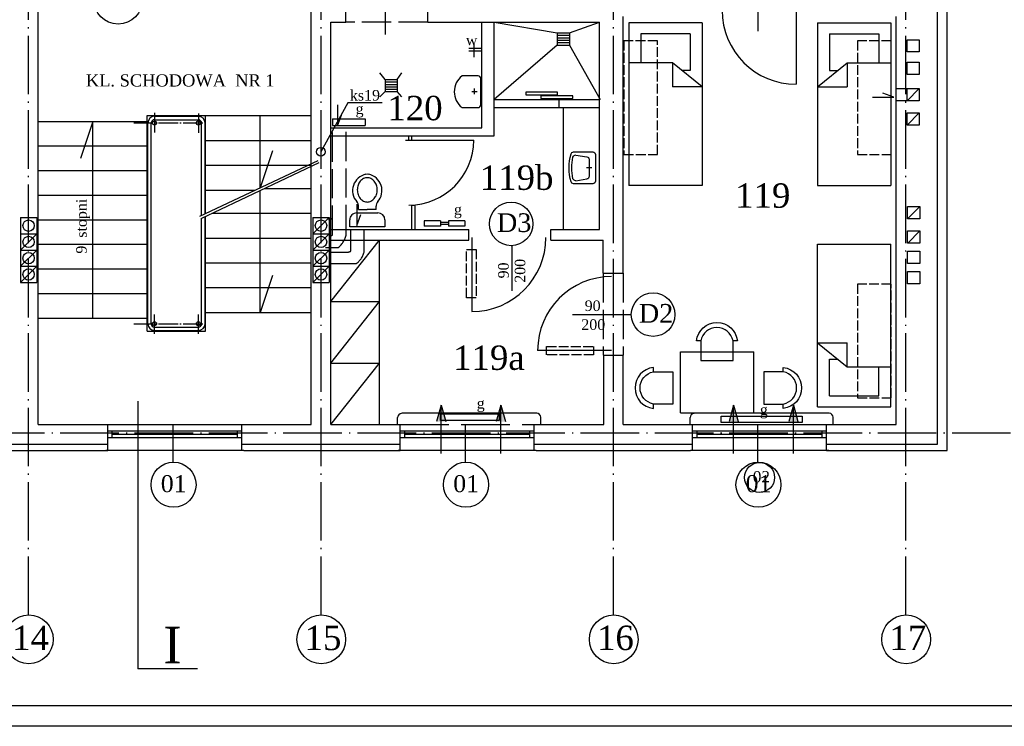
# Model space of a CAD drawing. Extents: x -4334 to 79223, y -1882 to 29514.
# Tile 34 of 60: x 42980 to 44192, y 14402 to 15271. Entities that reach past the tile are written whole.
import ezdxf

# ---------------------------------------------------------------- set-up
doc = ezdxf.new("R2010")
doc.units = 0
doc.header["$MEASUREMENT"] = 0
doc.linetypes.add('ACAD_ISO02W100', pattern=[15, 12, -3])
doc.linetypes.add('ACAD_ISO04W100', pattern=[30.5, 24, -3, 0.5, -3])
doc.layers.get('0').update_dxf_attribs({"color": 251, "linetype": 'CONTINUOUS'})
for name, color, linetype in [('CIENKIE', 251, 'CONTINUOUS'), ('NAPIS', 251, 'CONTINUOUS'), ('OSIE', 251, 'ACAD_ISO04W100'), ('PRZERYW', 251, 'ACAD_ISO02W100'), ('SCIANY', 251, 'CONTINUOUS'), ('urzadzenia', 251, 'CONTINUOUS'), ('URZĄDZENIA', 251, 'CONTINUOUS')]:
    doc.layers.add(name, color=color, linetype=linetype)
doc.styles.add('NEWROMAN', font='TIMES.TTF')

# ---------------------------------------------------------------- blocks, each defined once
blk = doc.blocks.new('R056')
for p, q in [((-0.332, 0.998), (0.335, 0.998)), ((-0.332, 0.865), (-0.332, 0.998)), ((0.335, 0.998), (0.335, 0.865)), ((0.201, 0.732), (-0.199, 0.732)), ((-0.165, 0.67), (0.001, 0.67)), ((-0.165, 0.67), (-0.165, 0.607)), ((0.168, 0.67), (0.001, 0.67)), ((0.168, 0.67), (0.168, 0.607))]:
    blk.add_line(p, q)
blk.add_lwpolyline([(0.001, 0.067, 0.117514), (0.071, 0.083, 0.104443), (0.135, 0.134, 0.090071), (0.175, 0.207, 0.08201), (0.19, 0.297, 0.08201), (0.175, 0.387, 0.090071), (0.135, 0.459, 0.104443), (0.071, 0.51, 0.117514), (0.001, 0.527, 0.117514), (-0.069, 0.51, 0.104443), (-0.132, 0.459, 0.090071), (-0.172, 0.387, 0.08201), (-0.187, 0.297, 0.08201), (-0.172, 0.207, 0.090071), (-0.132, 0.134, 0.104443), (-0.069, 0.083, 0.117514)], format="xyb", close=True)
for centre, radius, start, end in [((-0.199, 0.865), 0.133, 180, 270), ((0.201, 0.865), 0.133, 270, 0), ((-0.299, 0.607), 0.133, 318.639, 0), ((0.301, 0.607), 0.133, 180, 221.361), ((0.038, 0.311), 0.315, 138.639, 258.4219), ((-0.035, 0.311), 0.315, 281.5781, 41.361), ((0.001, 0.133), 0.133, 258.4219, 281.5781)]:
    blk.add_arc(centre, radius, start, end)
blk = doc.blocks.new('R053')
for p, q in [((0.917, 0.692), (0.083, 0.692)), ((0, 0.608), (0, 0)), ((0.095, 0.075), (0.149, 0.421)), ((0.769, 0.492), (0.231, 0.492)), ((0.5, 0.575), (0.5, 0.408)), ((0.905, 0.075), (0.851, 0.421)), ((1, 0), (1, 0.608))]:
    blk.add_line(p, q)
for centre, radius, start, end in [((0.083, 0.608), 0.0833, 90, 180), ((0.917, 0.608), 0.0833, 0, 90), ((0.231, 0.408), 0.0833, 90, 171.1953), ((0.769, 0.408), 0.0833, 8.8047, 90), ((0.083, 0), 0.0833, 180, 254.047), ((0.177, 0.062), 0.0833, 171.1953, 256.9798), ((0.823, 0.062), 0.0833, 283.0202, 8.8047), ((0.5, 1.458), 1.599, 254.047, 285.953), ((0.5, 1.458), 1.516, 256.9798, 283.0202), ((0.917, 0), 0.0833, 285.953, 0)]:
    blk.add_arc(centre, radius, start, end)
blk = doc.blocks.new('A$C5B1704E3')
at = {"layer": 'CIENKIE', "ltscale": 3}
h = blk.add_hatch(color=256, dxfattribs=at)
h.paths.add_polyline_path([(5.6, 20.3), (0, 20.3), (1, 16.6), (5.6, 16.6)])
h.paths.add_polyline_path([(11.3, 20.3), (5.6, 20.3), (5.6, 16.6), (10.2, 16.6)])
h.paths.add_polyline_path([(10.2, 16.6), (5.6, 16.6), (5.6, 12.1), (9, 12.1)])
h.paths.add_polyline_path([(5.6, 16.6), (1, 16.6), (2.3, 12.1), (5.6, 12.1)])
h.paths.add_polyline_path([(5.6, 12.1), (2.3, 12.1), (5.6, 0)])
h.paths.add_polyline_path([(9, 12.1), (5.6, 12.1), (5.6, 0)])
h.paths.add_polyline_path([(79.1, 20.3), (73.4, 20.3), (74.5, 16.6), (79.1, 16.6)])
h.paths.add_polyline_path([(84.7, 20.3), (79.1, 20.3), (79.1, 16.6), (83.7, 16.6)])
h.paths.add_polyline_path([(83.7, 16.6), (79.1, 16.6), (79.1, 9.1), (81.6, 9.1)])
h.paths.add_polyline_path([(79.1, 16.6), (74.5, 16.6), (76.5, 9.1), (79.1, 9.1)])
h.paths.add_polyline_path([(79.1, 9.1), (76.5, 9.1), (79.1, 0)])
h.paths.add_polyline_path([(81.6, 9.1), (79.1, 9.1), (79.1, 0)])
for p, q in [((5.6, 59.7), (5.6, 0)), ((79.1, 59.7), (79.1, 0)), ((5.6, 0), (0, 20.3)), ((5.6, 0), (11.3, 20.3)), ((79.1, 0), (73.4, 20.3)), ((79.1, 0), (84.7, 20.3))]:
    blk.add_line(p, q, dxfattribs=at)
blk = doc.blocks.new('A$C125A6F54')
at = {"layer": 'CIENKIE', "ltscale": 3}
blk.add_blockref('A$C5B1704E3', (0, 0), dxfattribs=at)
blk = doc.blocks.new('A$C74597438')
at = {"layer": 'urzadzenia', "ltscale": 3}
for p, q in [((20, 6.5), (0, 6.5)), ((0, 6.5), (0, 0)), ((20, 6.5), (20, 0)), ((30, 4.4), (20, 4.4)), ((30, 2.1), (20, 2.1)), ((50, 6.5), (30, 6.5)), ((30, 6.5), (30, 0)), ((50, 6.5), (50, 0)), ((20, 0), (0, 0)), ((50, 0), (30, 0))]:
    blk.add_line(p, q, dxfattribs=at)

msp = doc.modelspace()

# ---------------------------------------------------------------- linework, layer by layer
at = {"layer": 'CIENKIE', "ltscale": 3}
for p, q in [((43430.8, 15252.79), (43430.8, 15378.73)), ((43889.48, 15256.82), (43889.48, 15320.61)), ((44110.3, 14748.81), (44110.3, 15314.81)), ((43936.3, 15282.71), (43936.3, 15191.36)), ((44056.42, 15175.64), (44043.03, 15180.57)), ((44072.82, 15171.24), (44087.82, 15186.24)), ((43384.14, 15168.53), (43351.08, 15108.34)), ((43371.61, 15166.28), (43371.61, 15140.19)), ((43426.6, 15168.53), (43384.14, 15168.53)), ((44030.33, 15175.64), (44056.42, 15175.64)), ((43137.3, 15152.81), (43339.3, 15152.81)), ((43276.3, 15064.07), (43276.3, 15152.81)), ((43371.61, 15140.19), (43376.54, 15153.59)), ((44072.82, 15141.24), (44087.82, 15156.24)), ((43003.3, 15145.81), (43137.3, 15145.81)), ((43070.3, 15145.81), (43055.16, 15100.23)), ((43070.3, 14903.81), (43070.3, 15145.81)), ((43003.3, 15115.56), (43137.3, 15115.56)), ((43209.3, 15122.31), (43339.3, 15122.31)), ((43291.44, 15109.65), (43276.3, 15064.07)), ((43202.33, 15029.19), (43347.66, 15097.71)), ((43203.61, 15026.48), (43348.94, 15095)), ((43209.3, 15091.81), (43339.3, 15091.81)), ((43003.3, 15085.31), (43137.3, 15085.31)), ((43003.3, 15055.06), (43137.3, 15055.06)), ((43209.3, 15061.31), (43270.45, 15061.31)), ((43276.3, 14910.81), (43276.3, 15060.75)), ((43281.72, 15063.31), (43339.3, 15063.31)), ((43395.26, 15043.86), (43395.26, 15017.77)), ((43217.03, 15032.81), (43339.3, 15032.81)), ((43395.26, 15017.77), (43400.19, 15031.16)), ((44073.42, 15026), (44088.42, 15041)), ((43003.3, 15024.81), (43137.3, 15024.81)), ((43341.3, 15007.51), (43361.3, 15027.51)), ((42981.3, 14987.51), (43001.3, 15007.51)), ((43341.3, 14987.51), (43361.3, 15007.51)), ((44073.86, 14996), (44088.42, 15011)), ((43003.3, 14994.56), (43137.3, 14994.56)), ((43209.3, 15002.31), (43339.3, 15002.31)), ((43537.17, 15002.89), (43537.17, 14911.89)), ((42981.3, 14967.51), (43001.3, 14987.51)), ((43341.3, 14967.51), (43361.3, 14987.51)), ((43586.48, 14937.53), (43586.48, 14992.88)), ((43209.3, 14971.81), (43339.3, 14971.81)), ((42981.3, 14947.51), (43001.3, 14967.51)), ((43003.3, 14964.31), (43137.3, 14964.31)), ((43341.3, 14947.51), (43361.3, 14967.51)), ((43291.44, 14956.39), (43276.3, 14910.81)), ((43003.3, 14934.06), (43137.3, 14934.06)), ((43209.3, 14941.31), (43339.3, 14941.31)), ((43209.3, 14910.81), (43339.3, 14910.81)), ((43003.3, 14903.81), (43137.3, 14903.81)), ((43660.79, 14908.41), (43733.31, 14908.41)), ((43137.3, 14887.81), (43209.3, 14887.81)), ((43709.01, 14863.96), (43618.01, 14863.96)), ((43445.59, 14772.39), (43445.59, 14781.39)), ((43616.8, 14786.81), (43450.8, 14786.81)), ((43621.8, 14772.81), (43621.8, 14781.81)), ((43805.59, 14772.39), (43805.59, 14781.39)), ((43976.8, 14786.81), (43810.8, 14786.81)), ((43981.8, 14772.81), (43981.8, 14781.81)), ((43086.3, 14772.81), (43256.3, 14772.81)), ((43088.8, 14764.95), (43253.8, 14764.95)), ((43094.3, 14756.95), (43094.3, 14764.95)), ((43168.8, 14772.81), (43168.8, 14726.54)), ((43248.3, 14756.95), (43248.3, 14764.95)), ((43448.8, 14764.95), (43613.8, 14764.95)), ((43454.3, 14756.95), (43454.3, 14764.95)), ((43528.8, 14772.81), (43528.8, 14726.54)), ((43608.3, 14756.95), (43608.3, 14764.95)), ((43806.3, 14772.81), (43976.3, 14772.81)), ((43808.8, 14764.95), (43973.8, 14764.95)), ((43814.3, 14756.95), (43814.3, 14764.95)), ((43888.8, 14772.81), (43888.8, 14726.54)), ((43968.3, 14756.95), (43968.3, 14764.95)), ((43088.8, 14756.95), (43253.8, 14756.95)), ((43094.3, 14760.95), (43248.3, 14760.95)), ((43448.8, 14756.95), (43613.8, 14756.95)), ((43454.3, 14760.95), (43608.3, 14760.95)), ((43808.8, 14756.95), (43973.8, 14756.95)), ((43814.3, 14760.95), (43968.3, 14760.95)), ((42893.8, 14748.81), (43088.8, 14748.81)), ((43256.3, 14740.81), (43086.3, 14740.81)), ((43253.8, 14748.81), (43448.8, 14748.81)), ((43616.3, 14740.81), (43446.3, 14740.81)), ((43613.8, 14748.81), (43808.8, 14748.81)), ((43976.3, 14740.81), (43806.3, 14740.81)), ((43973.8, 14748.81), (44110.3, 14748.81)), ((45288.56, 14426.66), (38063.56, 14426.66)), ((45313.56, 14401.66), (37863.56, 14401.66))]:
    msp.add_line(p, q, dxfattribs=at)
at = {"layer": 'CIENKIE'}
for p, q in [((44072.82, 15231.24), (44072.82, 15246.24)), ((44072.82, 15246.24), (44087.82, 15246.24)), ((44087.82, 15246.24), (44087.82, 15231.24)), ((44087.82, 15231.24), (44072.82, 15231.24)), ((44072.82, 15218.44), (44087.82, 15218.44)), ((44072.82, 15203.44), (44072.82, 15218.44)), ((44087.82, 15218.44), (44087.82, 15203.44)), ((44087.82, 15203.44), (44072.82, 15203.44)), ((44059.3, 15186.24), (44087.82, 15186.24)), ((44072.82, 15171.24), (44072.82, 15186.24)), ((44087.82, 15186.24), (44087.82, 15171.24)), ((44087.82, 15171.24), (44059.3, 15171.24)), ((43137.3, 14887.81), (43137.3, 15152.81)), ((44072.82, 15156.24), (44087.82, 15156.24)), ((44072.82, 15141.24), (44072.82, 15156.24)), ((44087.82, 15156.24), (44087.82, 15141.24)), ((44087.82, 15141.24), (44072.82, 15141.24)), ((44073.42, 15041), (44088.42, 15041)), ((44073.42, 15026), (44073.42, 15041)), ((44088.42, 15041), (44088.42, 15026)), ((43209.3, 14887.81), (43209.3, 15029.16)), ((44088.42, 15026), (44073.42, 15026)), ((44073.42, 15011), (44088.42, 15011)), ((44073.42, 14996), (44073.42, 15011)), ((44088.42, 15011), (44088.42, 14996)), ((44088.42, 14996), (44073.42, 14996)), ((44073.42, 14986), (44088.42, 14986)), ((44073.42, 14971), (44073.42, 14986)), ((44088.42, 14986), (44088.42, 14971)), ((44088.42, 14971), (44073.42, 14971)), ((44073.42, 14961), (44088.42, 14961)), ((44073.42, 14946), (44073.42, 14961)), ((44088.42, 14961), (44088.42, 14946)), ((44088.42, 14946), (44073.42, 14946))]:
    msp.add_line(p, q, dxfattribs=at)
at = {"layer": 'CIENKIE', "ltscale": 3}
for centre, radius in [((43101.57, 15295.52), 30), ((43351.08, 15108.34), 5.5), ((43585.37, 15019.62), 26.77), ((43760.07, 14908.06), 26.77), ((43169.78, 14698.83), 27.72), ((43529.78, 14698.83), 27.72), ((43889.78, 14698.83), 27.72), ((42991.63, 14508.61), 30), ((43351.63, 14508.61), 30), ((43711.63, 14508.61), 30), ((44071.63, 14508.61), 30)]:
    msp.add_circle(centre, radius, dxfattribs=at)
at = {"layer": 'CIENKIE'}
for centre in [(42991.3, 15017.51), (43351.3, 15017.51), (42991.3, 14997.51), (43351.3, 14997.51), (42991.3, 14977.51), (43351.3, 14977.51), (42991.3, 14957.51), (43351.3, 14957.51)]:
    msp.add_circle(centre, 7, dxfattribs=at)
at = {"layer": 'CIENKIE', "ltscale": 3}
for centre, radius, start, end in [((43936.3, 15282.71), 91.34, 180.21036, 270), ((43537.17, 15002.89), 91, 270, 0), ((43709.01, 14863.96), 91, 90, 180), ((43450.59, 14781.39), 5, 90, 180), ((43616.8, 14781.81), 5, 0, 90), ((43810.59, 14781.39), 5, 90, 180), ((43976.8, 14781.81), 5, 0, 90)]:
    msp.add_arc(centre, radius, start, end, dxfattribs=at)
at = {"layer": 'OSIE', "ltscale": 3}
for p, q in [((42991.3, 14538.61), (42991.3, 16292.34)), ((43351.3, 14538.61), (43351.3, 16292.34)), ((43711.3, 14538.61), (43711.3, 16292.34)), ((44071.3, 14538.61), (44071.3, 16292.34)), ((38272.3, 14762.81), (44218.83, 14762.81))]:
    msp.add_line(p, q, dxfattribs=at)
at = {"layer": 'OSIE'}
for p, q in [((43146.3, 15156.1), (43146.3, 15132.27)), ((43200.3, 15155.46), (43200.3, 15131.63)), ((43120.79, 15143.81), (43211.8, 15143.81)), ((43146.3, 14884.52), (43146.3, 14908.35)), ((43200.3, 14884.52), (43200.3, 14908.35)), ((43120.79, 14896.81), (43211.8, 14896.81))]:
    msp.add_line(p, q, dxfattribs=at)
at = {"layer": 'PRZERYW', "ltscale": 3}
for p, q in [((43482.76, 15267.81), (43381.76, 15267.81)), ((43365.59, 15006.15), (43365.59, 15137.81)), ((43382.3, 15006.95), (43382.3, 15137.81)), ((43387.9, 14986.2), (43387.9, 15012.81)), ((43404.61, 14986.2), (43404.61, 15012.81)), ((43356.84, 14990.83), (43372.6, 14990.83)), ((43363.3, 14984.99), (43383.76, 14984.99)), ((43361.3, 14970.99), (43395.06, 14970.99)), ((43698.79, 14959.02), (43698.79, 14858.02)), ((43723.3, 14959.02), (43723.3, 14858.02))]:
    msp.add_line(p, q, dxfattribs=at)
at = {"layer": 'PRZERYW', "ltscale": 5}
for p, q in [((43448.8, 14772.81), (43613.8, 14772.81)), ((43808.8, 14772.81), (43973.8, 14772.81))]:
    msp.add_line(p, q, dxfattribs=at)
at = {"layer": 'PRZERYW'}
for points in [[(43765.57, 15244.98), (43724.07, 15244.98), (43724.07, 15104.98), (43765.57, 15104.98)], [(44053.13, 15244.98), (44011.63, 15244.98), (44011.63, 15104.98), (44053.13, 15104.98)], [(43530.57, 14988.14), (43542.14, 14988.14), (43542.14, 14928.91), (43530.57, 14928.91)], [(44053.13, 14945.71), (44011.63, 14945.71), (44011.63, 14805.71), (44053.13, 14805.71)], [(43629.02, 14868.69), (43686.84, 14868.69), (43686.84, 14858.58), (43629.02, 14858.58)]]:
    msp.add_lwpolyline(points, close=True, dxfattribs=at)
at = {"layer": 'PRZERYW', "ltscale": 3}
for centre, radius, start, end in [((43360.62, 15032.09), 7.17, 268.87116, 303.81771), ((43361.44, 15012), 7.17, 268.87116, 305.38952), ((43357.5, 15010.9), 25.11, 306.94729, 350.94966), ((43383.91, 14992.16), 7.17, 268.87116, 303.81771), ((43379.97, 14991.06), 25.11, 306.94729, 348.84378)]:
    msp.add_arc(centre, radius, start, end, dxfattribs=at)
at = {"layer": 'SCIANY'}
for p, q in [((43003.3, 14772.81), (43003.3, 15409.81)), ((43339.3, 14772.81), (43339.3, 15409.81)), ((43381.76, 15267.81), (43381.76, 15299.81)), ((43482.76, 15267.81), (43482.76, 15299.81)), ((43723.3, 14959.02), (43723.3, 15274.81)), ((43363.3, 14772.81), (43363.3, 15267.81)), ((43549.3, 15137.81), (43549.3, 15267.81)), ((43564.3, 15127.81), (43564.3, 15267.81)), ((43694.3, 15012.81), (43694.3, 15267.81)), ((43644.3, 15162.69), (43644.3, 15172.69)), ((43533.11, 14999.81), (43533.11, 15012.81)), ((43634.11, 14999.81), (43634.11, 15012.81)), ((43698.79, 14959.02), (43698.79, 14999.81)), ((43699.3, 14772.81), (43699.3, 14858.02)), ((43723.3, 14772.81), (43723.3, 14858.02))]:
    msp.add_line(p, q, dxfattribs=at)
at = {"layer": 'SCIANY', "ltscale": 3}
for p, q in [((44122.3, 14740.81), (44122.3, 15314.81)), ((44059.3, 14772.81), (44059.3, 15274.81)), ((43363.3, 15267.81), (43381.76, 15267.81)), ((43482.76, 15267.81), (43694.3, 15267.81)), ((43644.3, 15172.69), (43694.3, 15172.69)), ((43644.3, 15162.69), (43694.3, 15162.69)), ((43363.3, 15137.81), (43549.3, 15137.81)), ((43363.3, 15127.81), (43564.3, 15127.81)), ((43363.3, 15012.81), (43533.11, 15012.81)), ((43634.11, 15012.81), (43694.3, 15012.81)), ((43363.3, 14999.81), (43533.11, 14999.81)), ((43634.11, 14999.81), (43698.79, 14999.81)), ((43699.3, 14959.02), (43723.3, 14959.02)), ((43698.79, 14858.02), (43723.3, 14858.02)), ((43125.63, 14801.46), (43125.63, 14472.47)), ((43003.3, 14772.81), (43088.8, 14772.81)), ((43088.8, 14740.81), (43088.8, 14772.81)), ((43253.8, 14772.81), (43339.3, 14772.81)), ((43253.8, 14740.81), (43253.8, 14772.81)), ((43363.3, 14772.81), (43448.8, 14772.81)), ((43448.8, 14740.81), (43448.8, 14772.81)), ((43613.8, 14772.81), (43699.3, 14772.81)), ((43613.8, 14740.81), (43613.8, 14772.81)), ((43723.3, 14772.81), (43806.3, 14772.81)), ((43808.8, 14740.81), (43808.8, 14772.81)), ((43973.8, 14772.81), (44059.3, 14772.81)), ((43973.8, 14740.81), (43973.8, 14772.81)), ((42893.8, 14740.81), (43088.8, 14740.81)), ((43256.3, 14740.81), (43448.8, 14740.81)), ((43616.3, 14740.81), (43806.3, 14740.81)), ((43973.8, 14740.81), (44122.3, 14740.81)), ((43199.35, 14472.47), (43125.63, 14472.47))]:
    msp.add_line(p, q, dxfattribs=at)
for centre in [(43146.3, 15143.81), (43200.3, 15143.81), (43146.3, 14896.81), (43200.3, 14896.81)]:
    msp.add_circle(centre, 2.5, dxfattribs=at)
at = {"layer": 'urzadzenia', "ltscale": 3}
for p, q in [((43657.16, 15254.73), (43694.3, 15267.81)), ((43820.45, 15267.01), (43730.45, 15267.01)), ((43962.64, 15267.01), (44052.64, 15267.01)), ((43642.16, 15254.73), (43657.16, 15254.73)), ((43642.16, 15254.73), (43642.16, 15239.73)), ((43642.16, 15251.73), (43657.16, 15251.73)), ((43642.16, 15248.73), (43657.16, 15248.73)), ((43657.16, 15254.73), (43657.16, 15239.73)), ((43805.8, 15253.49), (43745.1, 15253.49)), ((43977.29, 15253.49), (44037.99, 15253.49)), ((43539.53, 15240.22), (43539.53, 15224.57)), ((43642.16, 15245.73), (43657.16, 15245.73)), ((43642.16, 15242.73), (43657.16, 15242.73)), ((43642.16, 15239.73), (43657.16, 15239.73)), ((43657.16, 15239.73), (43694.81, 15172.81)), ((43533.27, 15236.04), (43549.3, 15236.04)), ((43533.27, 15232.39), (43549.3, 15232.39)), ((43783.88, 15217.78), (43730.45, 15217.78)), ((43820.45, 15188.33), (43783.88, 15217.78)), ((43783.88, 15217.78), (43783.88, 15188.33)), ((43962.64, 15188.33), (43999.21, 15217.78)), ((43999.21, 15217.78), (44052.64, 15217.78)), ((43999.21, 15217.78), (43999.21, 15188.33)), ((43430.26, 15197.34), (43423.55, 15205.39)), ((43445.26, 15197.34), (43450.69, 15205.39)), ((43805.8, 15208.44), (43795.48, 15208.44)), ((43977.29, 15208.44), (43987.61, 15208.44)), ((43430.26, 15197.34), (43430.26, 15182.34)), ((43430.26, 15197.34), (43445.26, 15197.34)), ((43430.26, 15194.34), (43445.26, 15194.34)), ((43430.26, 15191.34), (43445.26, 15191.34)), ((43430.26, 15188.34), (43445.26, 15188.34)), ((43445.26, 15197.34), (43445.26, 15182.34)), ((43820.45, 15188.33), (43783.88, 15188.33)), ((43962.64, 15188.33), (43999.21, 15188.33)), ((43430.26, 15182.34), (43423.55, 15176.17)), ((43430.26, 15185.34), (43445.26, 15185.34)), ((43430.26, 15182.34), (43445.26, 15182.34)), ((43450.69, 15176.17), (43445.26, 15182.34)), ((43539.95, 15186.4), (43539.95, 15179.44)), ((43564.3, 15172.69), (43644.3, 15172.69)), ((43564.3, 15162.69), (43644.3, 15162.69)), ((43365.61, 15148.87), (43365.61, 15140.87)), ((43365.61, 15148.87), (43405.61, 15148.87)), ((43365.61, 15140.87), (43405.61, 15140.87)), ((43405.61, 15148.87), (43405.61, 15140.87)), ((43455.3, 15122.81), (43539.3, 15122.81)), ((43820.45, 15067.01), (43730.45, 15067.01)), ((43962.64, 15067.01), (44052.64, 15067.01)), ((43463.3, 15042.81), (43467.3, 15042.81)), ((42981.3, 15027.51), (42981.3, 14947.51)), ((43001.3, 15027.51), (43001.3, 14947.51)), ((43341.3, 15027.51), (43341.3, 14947.51)), ((43361.3, 15027.51), (43361.3, 14947.51)), ((43363.3, 14924.14), (43423.3, 14999.81)), ((43962.64, 14994.81), (44052.64, 14994.81)), ((43363.3, 14848.47), (43423.3, 14924.14)), ((43146.3, 14892.81), (43200.3, 14892.81)), ((43146.3, 14888.61), (43200.3, 14888.61)), ((43962.64, 14873.48), (43999.21, 14873.48)), ((43962.64, 14873.48), (43999.21, 14844.04)), ((43999.21, 14844.04), (43999.21, 14873.48)), ((43793.95, 14787.23), (43793.95, 14862.23)), ((43793.95, 14862.23), (43883.95, 14862.23)), ((43883.95, 14787.23), (43883.95, 14862.23)), ((43977.29, 14853.38), (43987.61, 14853.38)), ((43363.3, 14772.81), (43423.3, 14848.47)), ((43999.21, 14844.04), (44052.64, 14844.04)), ((43977.29, 14808.32), (44037.99, 14808.32)), ((43962.64, 14794.81), (44052.64, 14794.81)), ((43793.95, 14787.23), (43883.95, 14787.23))]:
    msp.add_line(p, q, dxfattribs=at)
at = {"layer": 'urzadzenia'}
for p, q in [((43730.45, 15267.01), (43730.45, 15067.01)), ((43820.45, 15267.01), (43820.45, 15067.01)), ((43962.64, 15267.01), (43962.64, 15067.01)), ((44052.64, 15267.01), (44052.64, 15067.01)), ((43745.1, 15253.49), (43745.1, 15217.78)), ((43805.8, 15253.49), (43805.8, 15208.44)), ((43977.29, 15253.49), (43977.29, 15208.44)), ((44037.99, 15253.49), (44037.99, 15217.78)), ((43544.67, 15201.74), (43524.97, 15201.74)), ((43547.92, 15165.99), (43547.92, 15198.49)), ((43543.37, 15182.24), (43536.87, 15182.24)), ((43209.3, 15032.48), (43209.3, 15152.81)), ((43524.97, 15162.74), (43544.67, 15162.74)), ((43649.81, 15012.81), (43649.81, 15162.81)), ((43459.3, 15122.81), (43459.3, 15127.81)), ((43463.3, 15122.81), (43463.3, 15127.81)), ((43463.3, 15012.81), (43463.3, 15042.81)), ((43467.3, 15012.81), (43467.3, 15042.81)), ((42981.3, 15027.51), (43001.3, 15027.51)), ((43204.3, 14896.81), (43204.3, 15026.81)), ((43208.5, 14896.81), (43208.5, 15028.79)), ((43341.3, 15027.51), (43361.3, 15027.51)), ((42981.3, 15007.51), (43001.3, 15007.51)), ((43341.3, 15007.51), (43361.3, 15007.51)), ((43962.64, 14794.81), (43962.64, 14994.81)), ((44052.64, 14794.81), (44052.64, 14994.81)), ((42981.3, 14987.51), (43001.3, 14987.51)), ((43341.3, 14987.51), (43361.3, 14987.51)), ((42981.3, 14967.51), (43001.3, 14967.51)), ((43341.3, 14967.51), (43361.3, 14967.51)), ((42981.3, 14947.51), (43001.3, 14947.51)), ((43341.3, 14947.51), (43361.3, 14947.51)), ((43977.29, 14808.32), (43977.29, 14853.38)), ((44037.99, 14808.32), (44037.99, 14844.04))]:
    msp.add_line(p, q, dxfattribs=at)
for points in [[(43498.44, 14785.95), (43570.44, 14785.95), (43570.44, 14777.95), (43498.44, 14777.95)], [(43843.77, 14783.27), (43943.77, 14783.27), (43943.77, 14775.27), (43843.77, 14775.27)]]:
    msp.add_lwpolyline(points, close=True, dxfattribs=at)
at = {"layer": 'urzadzenia', "ltscale": 3}
for centre, radius, start, end in [((43539.74, 15182.24), 24.46, 127.13514, 232.86486), ((43459.3, 15122.81), 80, 270, 0), ((43146.3, 14896.81), 8.2, 180, 270), ((43146.3, 14896.81), 4, 180, 270), ((43200.3, 14896.81), 8.2, 270, 0), ((43200.3, 14896.81), 4, 270, 0)]:
    msp.add_arc(centre, radius, start, end, dxfattribs=at)
at = {"layer": 'urzadzenia'}
for centre, start, end in [((43544.67, 15198.49), 360, 90), ((43544.67, 15165.99), 270, 0)]:
    msp.add_arc(centre, 3.25, start, end, dxfattribs=at)
at = {"layer": 'URZĄDZENIA', "ltscale": 3}
for p, q in [((43564.3, 15267.81), (43642.16, 15254.73)), ((43642.16, 15239.73), (43564.3, 15172.69)), ((43146.3, 15152.01), (43200.3, 15152.01)), ((43146.3, 15147.81), (43200.3, 15147.81)), ((43363.3, 14924.14), (43423.3, 14924.14)), ((43363.3, 14848.47), (43423.3, 14848.47))]:
    msp.add_line(p, q, dxfattribs=at)
at = {"layer": 'URZĄDZENIA'}
for p, q in [((43138.1, 14896.81), (43138.1, 15143.81)), ((43142.3, 14896.81), (43142.3, 15143.81)), ((43204.3, 15030.12), (43204.3, 15143.81)), ((43208.5, 15032.1), (43208.5, 15143.81)), ((43423.3, 14772.81), (43423.3, 14999.81))]:
    msp.add_line(p, q, dxfattribs=at)
for points in [[(43603.33, 15178.64), (43642.49, 15178.64), (43642.49, 15181.83), (43603.33, 15181.83)], [(43622.12, 15173.85), (43661.28, 15173.85), (43661.28, 15177.04), (43622.12, 15177.04)]]:
    msp.add_lwpolyline(points, close=True, dxfattribs=at)
for points in [[(43818.65, 14875.78), (43813.52, 14875.78, -0.8950139), (43863.93, 14875.78), (43858.51, 14875.78, 0.8255392), (43818.71, 14875.74), (43818.71, 14851.76), (43858.51, 14851.76), (43858.51, 14875.78)], [(43760.47, 14837.95), (43760.47, 14843.08, 0.8950139), (43760.47, 14792.66), (43760.47, 14798.08, -0.8255392), (43760.5, 14837.88), (43784.49, 14837.88), (43784.49, 14798.08), (43760.47, 14798.08)], [(43920.42, 14837.95), (43920.42, 14843.08, -0.8950139), (43920.42, 14792.66), (43920.42, 14798.08, 0.8255392), (43920.39, 14837.88), (43896.4, 14837.88), (43896.4, 14798.08), (43920.42, 14798.08)]]:
    msp.add_lwpolyline(points, format="xyb", dxfattribs=at)
at = {"layer": 'URZĄDZENIA', "ltscale": 3}
msp.add_circle((43891.19, 14707.72), 18.48, dxfattribs=at)
for centre, radius, start, end in [((43146.3, 15143.81), 8.2, 90, 180), ((43200.3, 15143.81), 8.2, 0, 90), ((43146.3, 15143.81), 4, 90, 180), ((43200.3, 15143.81), 4, 0, 90)]:
    msp.add_arc(centre, radius, start, end, dxfattribs=at)

# ---------------------------------------------------------------- block references
at = {"layer": 'CIENKIE', "ltscale": 3, "rotation": 180}
for p in [(43578.37, 14796.82), (43938.37, 14796.82)]:
    msp.add_blockref('A$C125A6F54', p, dxfattribs=at)
at = {"layer": 'urzadzenia', "ltscale": 3}
msp.add_blockref('A$C74597438', (43478.45, 15016.91), dxfattribs=at)
at = {"layer": 'URZĄDZENIA', "ltscale": 3}
for name, p, xscale, yscale, zscale, rotation in [('R053', (43662.2, 15069.12), -39, 39, 39, 270), ('R056', (43408.36, 15080.8), 65, 65, 65, 180)]:
    msp.add_blockref(name, p, dxfattribs=dict(at, xscale=xscale, yscale=yscale, zscale=zscale, rotation=rotation))

# ---------------------------------------------------------------- texts
at = {"layer": 'NAPIS', "ltscale": 3, "style": 'NEWROMAN'}
for s, height, p in [('w', 13, (43529.66, 15239.33)), ('KL. SCHODOWA  NR 1', 15, (43061.9, 15188.69)), ('ks19', 13, (43386.82, 15171.39)), ('120', 30, (43433.05, 15147.17)), ('g', 13, (43393.88, 15154.79)), ('119b', 30, (43546.82, 15061.56)), ('119', 30, (43861.16, 15039.59)), ('g', 13, (43514.86, 15030.92)), ('D3', 23, (43567.86, 15009.71)), ('90', 13, (43675.87, 14912.49)), ('D2', 23, (43742.55, 14898.15)), ('200', 13, (43671.73, 14889.34)), ('119a', 30, (43513.99, 14840.1)), ('g', 13, (43543.02, 14792.53)), ('g', 13, (43891.54, 14784.62)), ('02', 14, (43882.88, 14701.59)), ('01', 21, (43154.08, 14689.63)), ('01', 21, (43514.08, 14689.63)), ('01', 21, (43874.08, 14689.63)), ('14', 30, (42971.08, 14495.47)), ('I', 45, (43157.15, 14479.09)), ('15', 30, (43331.08, 14495.47)), ('16', 30, (43691.08, 14495.47)), ('17', 30, (44051.08, 14495.47))]:
    msp.add_text(s, height=height, dxfattribs=at).set_placement(p)
for s, p in [('9  stopni', (43062.85, 14983.04)), ('90', (43582.41, 14952.6)), ('200', (43602.81, 14947.21))]:
    msp.add_text(s, height=13, rotation=90, dxfattribs=at).set_placement(p)

doc.saveas('drawing.dxf')
